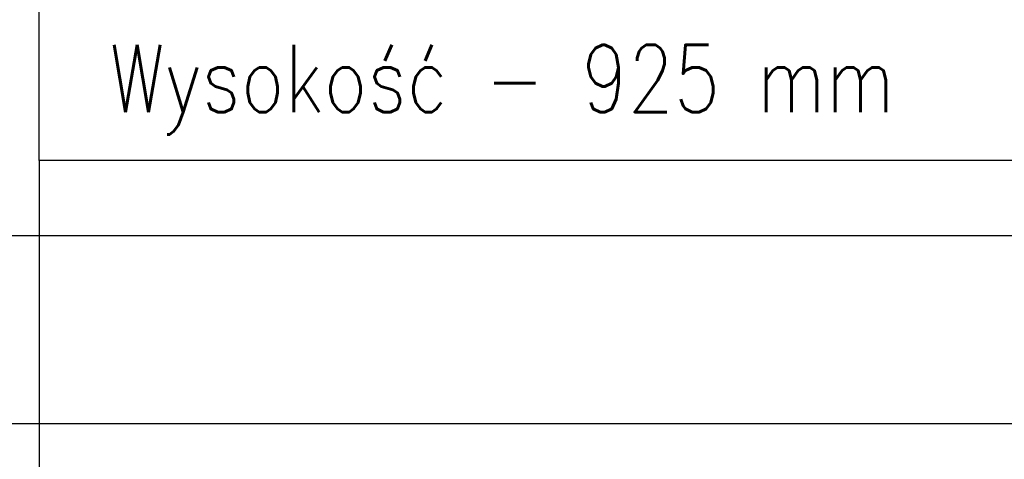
# Model space of a CAD drawing. Header units: millimetres. Extents: x -56303 to -45239, y -20463 to -4540.
# Tile 36 of 256: x -49408 to -49115, y -18419 to -18288. Entities that reach past the tile are written whole.
import ezdxf

# ---------------------------------------------------------------- set-up
doc = ezdxf.new("R2010")
doc.units = ezdxf.units.MM
doc.layers.add('_HVAC_opis', color=3, linetype='Continuous')
doc.layers.add('_HVAC_podkład', color=8, linetype='Continuous')
doc.styles.add('DACH_SZACHTY_20_05_2011_JM_xref_CAD$0$OPIS1', font='ROMANS.SHX', dxfattribs={"width": 0.9})

msp = doc.modelspace()

# ---------------------------------------------------------------- linework, layer by layer
at = {"layer": '_HVAC_opis', "color": 6}
msp.add_line((-49402.29, -18329.62), (-49402.29, -18434.54), dxfattribs=at)
msp.add_lwpolyline([(-49402.29, -17948.24), (-48845.79, -17948.24), (-48845.79, -18329.62), (-49402.29, -18329.62)], close=True, dxfattribs=at)
at = {"layer": '_HVAC_podkład'}
for p, q in [((-49786.44, -18351.93), (-48939.95, -18351.93)), ((-49842.44, -18407.93), (-48939.95, -18407.93))]:
    msp.add_line(p, q, dxfattribs=at)

# ---------------------------------------------------------------- texts
at = {"layer": '_HVAC_opis', "style": 'DACH_SZACHTY_20_05_2011_JM_xref_CAD$0$OPIS1', "width": 0.8}
msp.add_text('Wysokość - 925 mm', height=20, rotation=0.0002, dxfattribs=at).set_placement((-49381.33, -18315.18))

doc.saveas('drawing.dxf')
